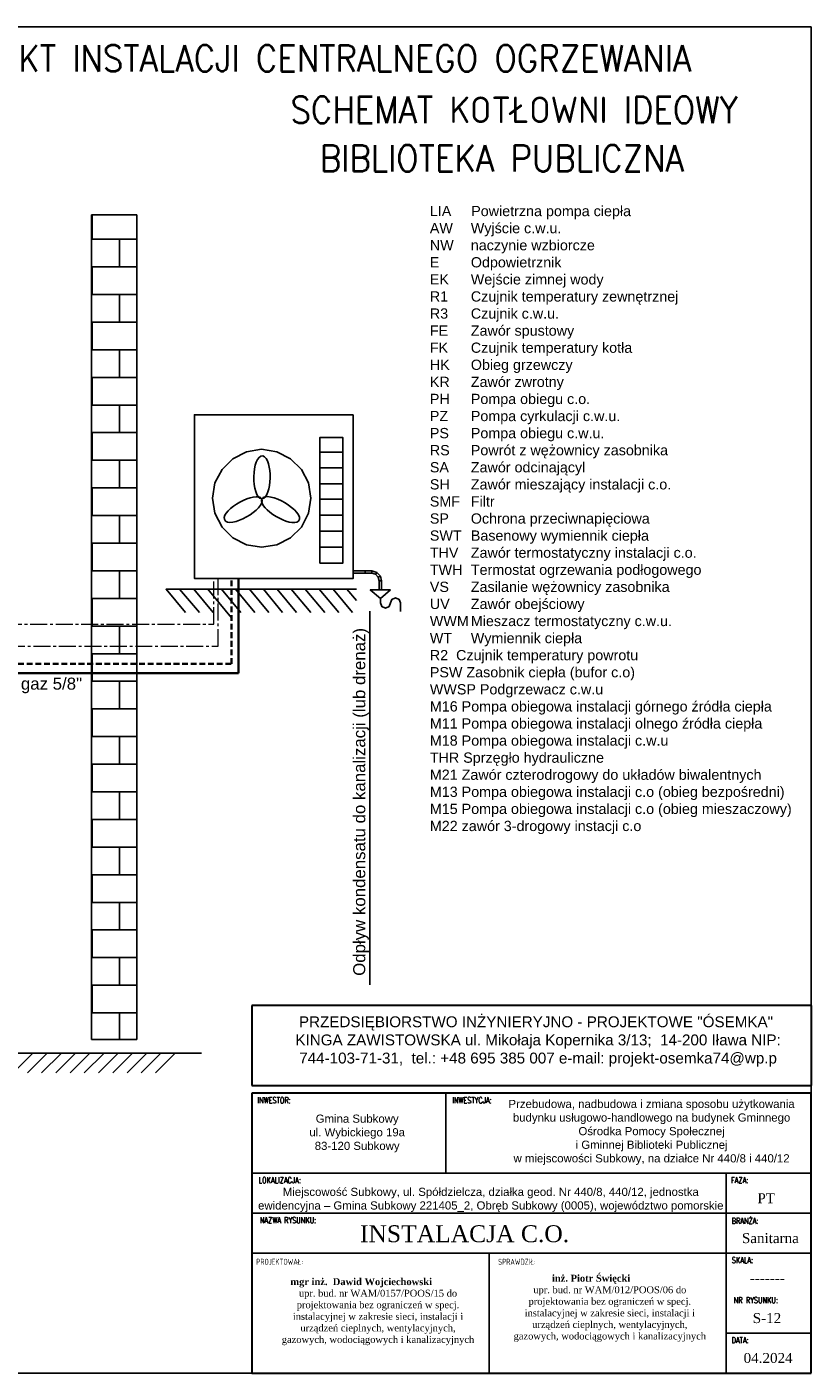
# Model space of a CAD drawing. Extents: x 280060 to 689961, y 120405 to 160329.
# Tile 83 of 85: x 682844 to 684575, y 149132 to 152102. Entities that reach past the tile are written whole.
import ezdxf

# ---------------------------------------------------------------- set-up
doc = ezdxf.new("R2010")
doc.units = 0
doc.header["$MEASUREMENT"] = 0
for name, pattern in [('ACAD_ISO02W100', [15, 12, -3]), ('CENTER2', [1.125, 0.75, -0.125, 0.125, -0.125]), ('DASHED2', [9.525, 6.35, -3.175])]:
    doc.linetypes.add(name, pattern=pattern)
for name, color, linetype, lineweight in [('KAM-pro Biała Zarys', 7, 'CONTINUOUS', 9), ('KAM-pro C.O. Powrót', 150, 'ACAD_ISO02W100', 35), ('KAM-pro C.O. Zasilenie', 1, 'CONTINUOUS', 35), ('KAM-pro Instalacja Elektryczna', 200, 'CENTER2', 5), ('KAM-pro Opis C.O.', 16, 'CONTINUOUS', 13)]:
    doc.layers.add(name, color=color, linetype=linetype, lineweight=lineweight)
doc.styles.add('ARIAL', font='arial.ttf')
doc.styles.add('GRUBA', font='times.ttf')
doc.styles.add('KomProjekt', font='arial.ttf')
doc.styles.add('moj', font='romans.shx', dxfattribs={"width": 0.9, "height": 10})
doc.styles.add('Tabelka', font='times.ttf', dxfattribs={"width": 0.8})

msp = doc.modelspace()

# ---------------------------------------------------------------- hatches: boundary and pattern name
at = {"layer": 'KAM-pro Biała Zarys', "lineweight": 25}
h = msp.add_hatch(dxfattribs=at)
h.set_pattern_fill('AR-B816', color=256, scale=0.3, style=0)
h.set_pattern_definition([(0, (667564.664, 149134.56), (0, 60.96), []), (90, (667564.664, 149134.56), (-60.96, 60.96), [60.96, -60.96])])
h.paths.add_polyline_path([(682986.2, 149868.4), (683086.2, 149868.4), (683086.2, 151687.5), (682986.2, 151687.5)])

# ---------------------------------------------------------------- linework, layer by layer
for p, q in [((682986.2, 149868.4), (682986.2, 151687.5)), ((682986.2, 151687.5), (683086.2, 151687.5)), ((683086.2, 149868.4), (683086.2, 151687.5)), ((683224.6, 150810.4), (683180.9, 150861.7)), ((683255.2, 150810.4), (683212.3, 150861.7)), ((683295.7, 150798.4), (683243.1, 150861.7)), ((683316.3, 150810.4), (683273.4, 150861.7)), ((683347.2, 150810.4), (683304.3, 150861.7)), ((683378, 150810.4), (683334.9, 150861.7)), ((683408.3, 150810.4), (683365.7, 150861.7)), ((683439.2, 150810.4), (683396, 150861.7)), ((683470.6, 150810.4), (683426.9, 150861.7)), ((683501.1, 150810.4), (683458.3, 150861.7)), ((683532, 150810.4), (683489.1, 150861.7)), ((683562.3, 150810.4), (683519.7, 150861.7)), ((683571, 150836.9), (683550.3, 150861.7)), ((683600.4, 149989.3), (683600.4, 150813.7)), ((682986.2, 149868.4), (683086.2, 149868.4)), ((680848.2, 149838.2), (683229.2, 149838.2)), ((682813.6, 149794.9), (682857.3, 149838.2)), ((682845, 149794.9), (682888.7, 149838.2)), ((682876.4, 149794.9), (682920.1, 149838.2)), ((682907.8, 149794.9), (682951.4, 149838.2)), ((682939.2, 149794.9), (682982.8, 149838.2)), ((682970.6, 149794.9), (683014.2, 149838.2)), ((683002, 149794.9), (683045.6, 149838.2)), ((683033.4, 149794.9), (683077, 149838.2)), ((683064.8, 149794.9), (683108.4, 149838.2)), ((683096.2, 149794.9), (683139.8, 149838.2)), ((683127.6, 149794.9), (683171.2, 149838.2)), ((683768.8, 149749.6), (683768.8, 149573.2)), ((683340.2, 149573.2), (684574.6, 149573.2)), ((684387.4, 149132.4), (684387.4, 149573.2)), ((683340.2, 149485.1), (684574.6, 149485.1)), ((683340.2, 149396.9), (684387.4, 149396.9)), ((683863.8, 149396.9), (683863.8, 149132.4)), ((684387.4, 149396.9), (684574.6, 149396.9)), ((684387.4, 149220.6), (684574.6, 149220.6))]:
    msp.add_line(p, q, dxfattribs=at)
at = {"layer": 'KAM-pro Biała Zarys', "lineweight": 30}
for p, q in [((684574.6, 149943.6), (683340.2, 149943.6)), ((683340.2, 149943.6), (683340.2, 149767.2)), ((684574.6, 149943.6), (684574.6, 149767.2)), ((683340.2, 149767.2), (684574.6, 149767.2)), ((684574.6, 149749.6), (683340.2, 149749.6)), ((683340.2, 149749.6), (683340.2, 149132.4)), ((684574.6, 149132.4), (684574.6, 149749.6)), ((683340.2, 149132.4), (684574.6, 149132.4))]:
    msp.add_line(p, q, dxfattribs=at)
at = {"layer": 'KAM-pro Biała Zarys', "lineweight": 25}
for points in [[(684574.6, 152102.4), (680374.6, 152102.4), (680374.6, 149132.4), (684574.6, 149132.4)], [(683564.2, 151246.7), (683564.2, 150885.5), (683213.7, 150885.5), (683213.7, 151246.7)], [(683490.5, 150919), (683490.5, 151196.7), (683541, 151196.7), (683541, 150919)], [(683253.5, 151062.4), (683259, 151096.2), (683274.5, 151126), (683298.3, 151149.7), (683328.6, 151165), (683361.9, 151170.8), (683395.5, 151165), (683425.5, 151149.7), (683449.8, 151126), (683465.4, 151096.2), (683470.6, 151062.4), (683465.4, 151029.6), (683449.8, 150998.8), (683425.5, 150975), (683395.5, 150959.7), (683361.9, 150954.5), (683328.6, 150959.7), (683298.3, 150975), (683274.5, 150998.8), (683259, 151029.6)], [(683338.1, 150885.5), (683346.3, 150885.5)], [(683605.4, 150897.2), (683605.4, 150902.4), (683564.2, 150902.4), (683564.2, 150897.2)], [(683590.1, 150902.4), (683590.1, 150897.2), (683605.4, 150897.2), (683605.4, 150902.4)], [(683605.4, 150902.4), (683616.3, 150898.6), (683613.1, 150894.7), (683605.4, 150897.2)], [(683616.3, 150898.6), (683613.1, 150894.7), (683605.4, 150897.2), (683605.4, 150902.4)], [(683616.3, 150898.6), (683624, 150890.9), (683619.4, 150888.5), (683613.1, 150894.7)], [(683624, 150890.9), (683619.4, 150888.5), (683613.1, 150894.7), (683616.3, 150898.6)], [(683624, 150890.9), (683626.5, 150880), (683621.5, 150880), (683619.4, 150888.5)], [(683626.5, 150880), (683621.5, 150880), (683619.4, 150888.5), (683624, 150890.9)], [(683626.5, 150860.1), (683626.5, 150880), (683621.5, 150880), (683621.5, 150860.1)], [(683626.5, 150860.1), (683626.5, 150880), (683621.5, 150880), (683621.5, 150860.1)]]:
    msp.add_lwpolyline(points, close=True, dxfattribs=at)
for points in [[(683490.5, 151164.5), (683541, 151164.5)], [(683491, 151129.8), (683541, 151129.8)], [(683491, 151094.6), (683541, 151094.6)], [(683491, 151060.2), (683541, 151060.2)], [(683491, 151025), (683541, 151025)], [(683491, 150989.7), (683541, 150989.7)], [(683490.5, 150954.5), (683541, 150954.5)], [(683193.7, 150810.4), (683150.9, 150861.7), (683571, 150861.7)], [(683646.4, 150860.1), (683601.6, 150860.1), (683624, 150841), (683624, 150831.7), (683627, 150823.5), (683635.5, 150820.2), (683643.1, 150823.5), (683646.4, 150831.7)], [(683646.4, 150860.1), (683624, 150841)], [(683668.2, 150831.7), (683665.2, 150839.3), (683657.6, 150842.6), (683649.1, 150839.3), (683646.4, 150831.7)], [(683668.2, 150831.7), (683668.2, 150812.6)]]:
    msp.add_lwpolyline(points, dxfattribs=at)
msp.add_open_spline([(683362.4, 151061), (683385.9, 151064.6), (683386.7, 151148.6), (683364.6, 151156), (683364.6, 151156), (683339, 151158.2), (683338.4, 151063.5), (683362.4, 151061), (683362.4, 151061), (683349.9, 151080.7), (683272.9, 151037.2), (683279.7, 151016), (683279.7, 151016), (683289.6, 150991.7), (683372.8, 151040), (683362.4, 151061), (683362.4, 151061), (683354.8, 151038.6), (683426.6, 150996.6), (683443.5, 151012.1), (683443.5, 151012.1), (683459.9, 151032.6), (683374.2, 151082), (683362.4, 151061)], degree=3, knots=[0, 0, 0, 0, 0.041667, 0.041667, 0.041667, 0.041668, 0.083333, 0.083333, 0.083333, 0.083334, 0.125, 0.125, 0.125, 0.125001, 0.166667, 0.166667, 0.166667, 0.166668, 0.208333, 0.208333, 0.208333, 0.208334, 1, 1, 1, 1], dxfattribs=at)
at = {"layer": 'KAM-pro C.O. Powrót', "linetype": 'DASHED2', "ltscale": 2}
for p, q in [((683295.7, 150696.9), (683295.7, 150885.5)), ((681929.4, 150696.9), (683295.7, 150696.9))]:
    msp.add_line(p, q, dxfattribs=at)
at = {"layer": 'KAM-pro C.O. Zasilenie'}
for p, q in [((683310.9, 150676.9), (683310.9, 150885.5)), ((681909.4, 150676.9), (683310.9, 150676.9))]:
    msp.add_line(p, q, dxfattribs=at)
at = {"layer": 'KAM-pro Instalacja Elektryczna', "ltscale": 50}
for p, q in [((683256.2, 150785), (683256.2, 150885.5)), ((683266.2, 150736.2), (683266.2, 150885.5)), ((682007.4, 150785), (683256.2, 150785)), ((681958.2, 150736.2), (683266.2, 150736.2))]:
    msp.add_line(p, q, dxfattribs=at)

# ---------------------------------------------------------------- texts
at = {"layer": 'KAM-pro Biała Zarys', "color": 1, "lineweight": 25, "style": 'moj', "width": 0.9}
for s, p in [('PROJEKT INSTALACJI CENTRALNEGO OGRZEWANIA ', (682602.1, 152004)), ('SCHEMAT KOTŁOWNI IDEOWY', (683425.7, 151890.4)), ('BIBLIOTEKA PUBLICZNA', (683490.3, 151783.5))]:
    msp.add_text(s, height=58.343, dxfattribs=at).set_placement(p)
at = {"layer": 'KAM-pro Biała Zarys', "lineweight": 20, "style": 'GRUBA'}
msp.add_text('INSTALACJA C.O.', height=37.305, dxfattribs=at).set_placement((683578.9, 149421.2))
at = {"layer": 'KAM-pro Biała Zarys', "lineweight": 25}
for s, insert, char_height, width, attachment_point, style in [('LIA     Powietrzna pompa ciepła\\PAW^IWyjście c.w.u.\\PNW^Inaczynie wzbiorcze\\PE^IOdpowietrznik\\PEK^IWejście zimnej wody\\PR1^ICzujnik temperatury zewnętrznej\\PR3  ^ICzujnik c.w.u.\\PFE^IZawór spustowy\\PFK^ICzujnik temperatury kotła\\PHK^IObieg grzewczy\\PKR^IZawór zwrotny\\PPH^IPompa obiegu c.o.\\PPZ^IPompa cyrkulacji c.w.u.\\PPS^IPompa obiegu c.w.u.\\PRS^IPowrót z wężownicy zasobnika \\PSA^IZawór odcinającyl\\PSH^IZawór mieszający instalacji c.o.\\PSMF^IFiltr\\PSP^IOchrona przeciwnapięciowa\\PSWT^IBasenowy wymiennik ciepła\\PTHV^IZawór termostatyczny instalacji c.o.\\PTWH^ITermostat ogrzewania podłogowego\\PVS^IZasilanie wężownicy zasobnika\\PUV^IZawór obejściowy\\PWWM^IMieszacz termostatyczny c.w.u.\\PWT^IWymiennik ciepła\\PR2  Czujnik temperatury powrotu\\PPSW Zasobnik ciepła (bufor c.o)\\PWWSP Podgrzewacz c.w.u \\PM16 Pompa obiegowa instalacji górnego źródła ciepła\\PM11 Pompa obiegowa instalacji olnego źródła ciepła\\PM18 Pompa obiegowa instalacji c.w.u\\PTHR Sprzęgło hydrauliczne \\PM21 Zawór czterodrogowy do układów biwalentnych\\PM13 Pompa obiegowa instalacji c.o (obieg bezpośredni)\\PM15 Pompa obiegowa instalacji c.o (obieg mieszaczowy)\\PM22 zawór 3-drogowy instacji c.o', (683733.2, 151707.5), 22.607, 825.119, 1, 'ARIAL'), ('PRZEDSIĘBIORSTWO INŻYNIERYJNO - PROJEKTOWE "ÓSEMKA"  KINGA ZAWISTOWSKA ul. Mikołaja Kopernika 3/13;  14-200 Iława NIP: 744-103-71-31,  tel.: +48 695 385 007 e-mail: projekt-osemka74@wp.p', (683972.1, 149863.8), 24, 1112.605, 5, 'KomProjekt'), ('\\pt198.39;{\\Fromans|c238;INWESTOR:}', (683389.5, 149734.2), 13.226, 80.865, 5, 'Tabelka'), ('\\pt198.39;{\\Fromans|c238;INWESTYCJA:}', (683826.2, 149734.2), 13.226, 97.183, 5, 'Tabelka'), ('\\A1;Przebudowa, nadbudowa i zmiana sposobu użytkowania budynku usługowo-handlowego na budynek Gminnego Ośrodka Pomocy Społecznej ^Ji Gminnej Biblioteki Publicznej \\Pw miejscowości Subkowy, na działce Nr 440/8 i 440/12', (684222.6, 149663.5), 18, 693.049, 5, 'KomProjekt'), ('Gmina Subkowy\\Pul. Wybickiego 19a\\P83-120 Subkowy', (683572.8, 149661), 18, 357.226, 5, 'KomProjekt'), ('\\pt198.39;{\\Fromans|c238;LOKALIZACJA:}', (683401.9, 149557.8), 13.226, 105.801, 5, 'Tabelka'), ('Miejscowość Subkowy, ul. Spółdzielcza, działka geod. Nr 440/8, 440/12, jednostka ewidencyjna – Gmina Subkowy 221405_2, Obręb Subkowy (0005), województwo pomorskie', (683867.7, 149514.5), 18, 1052.831, 5, 'KomProjekt'), ('\\pt198.39;{\\Fromans|c238;FAZA:}', (684417, 149557.8), 13.226, 41.576, 5, 'Tabelka'), ('\\pt330.64;{\\W1;PT}', (684475.6, 149518.1), 22.043, 76.108, 5, 'Tabelka'), ('\\pt198.39;{\\Fromans|c238;NAZWA RYSUNKU:}', (683420.3, 149469.6), 13.226, 142.635, 5, 'Tabelka'), ('\\pt112.5;{\\Fromans|c238;BRANŻA:}', (684428.9, 149468.1), 13.226, 65.349, 5, 'Tabelka'), ('\\pt330.64;{\\W1;Sanitarna}', (684484.8, 149430), 22.043, 105.552, 5, 'Tabelka'), ('\\pt198.39;{\\Fromans|c238;PROJEKTOWAŁ:}', (683401.7, 149377.9), 13.226, 105.326, 5, 'Tabelka'), ('\\pi-82.57;{\\fTimes New Roman|b1|i0|c238|p18;inż. Piotr Święcki\\fTimes New Roman|b0|i0|c238|p18;\\P\\pi0;upr. bud. nr WAM/012/POOS/06 do \\Pprojektowania bez ograniczeń w specj. \\Pinstalacyjnej w zakresie sieci, instalacji i \\Purządzeń cieplnych, wentylacyjnych, \\Pgazowych, wodociągowych i kanalizacyjnych}', (684130.4, 149275.4), 15.3, 421.876, 5, 'KomProjekt'), ('\\pt198.39;{\\Fromans|c238;SPRAWDZIŁ:}', (683925.3, 149377.9), 13.226, 105.326, 5, 'Tabelka'), ('\\pt198.39;{\\Fromans|c238;SKALA:}', (684423.2, 149381.5), 13.226, 53.958, 5, 'Tabelka'), ('\\pi-74.314;{\\fTimes New Roman|b1|i0|c238|p18;mgr inż.  Dawid Wojciechowski\\fTimes New Roman|b0|i0|c238|p18;\\P\\pi0;upr. bud. nr WAM/0157/POOS/15 do \\Pprojektowania bez ograniczeń w specj. \\Pinstalacyjnej w zakresie sieci, instalacji i \\Purządzeń cieplnych, wentylacyjnych, \\Pgazowych, wodociągowych i kanalizacyjnych}', (683618.8, 149267.8), 15.3, 421.876, 5, 'KomProjekt'), ('\\pt330.64;{\\W1;-------}', (684478.1, 149341.8), 22.043, 89.072, 5, 'Tabelka'), ('\\pt198.39;{\\Fromans|c238;NR RYSUNKU:}', (684452.7, 149293.3), 13.226, 112.882, 5, 'Tabelka'), ('\\pt330.64;{\\W1;S-12}', (684477.3, 149253.6), 22.043, 89.072, 5, 'Tabelka'), ('\\pt198.39;{\\Fromans|c238;DATA:}', (684417.9, 149205.1), 13.226, 43.36, 5, 'Tabelka'), ('\\pt330.64;{\\W1;04.2024}', (684479.8, 149165.5), 22.043, 137.586, 5, 'Tabelka')]:
    msp.add_mtext(s, dxfattribs=dict(at, insert=insert, char_height=char_height, width=width, attachment_point=attachment_point, style=style))
at = {"layer": 'KAM-pro Opis C.O.', "color": 3, "style": 'ARIAL'}
msp.add_text('Odpływ kondensatu do kanalizacji (lub drenaż)', height=26.572, rotation=90, dxfattribs=at).set_placement((683590.6, 150008.8))
msp.add_text('Rury chłodnicze ciecz 3/8" gaz 5/8"', height=26.572, dxfattribs=at).set_placement((682386.3, 150640.2))

doc.saveas('drawing.dxf')
